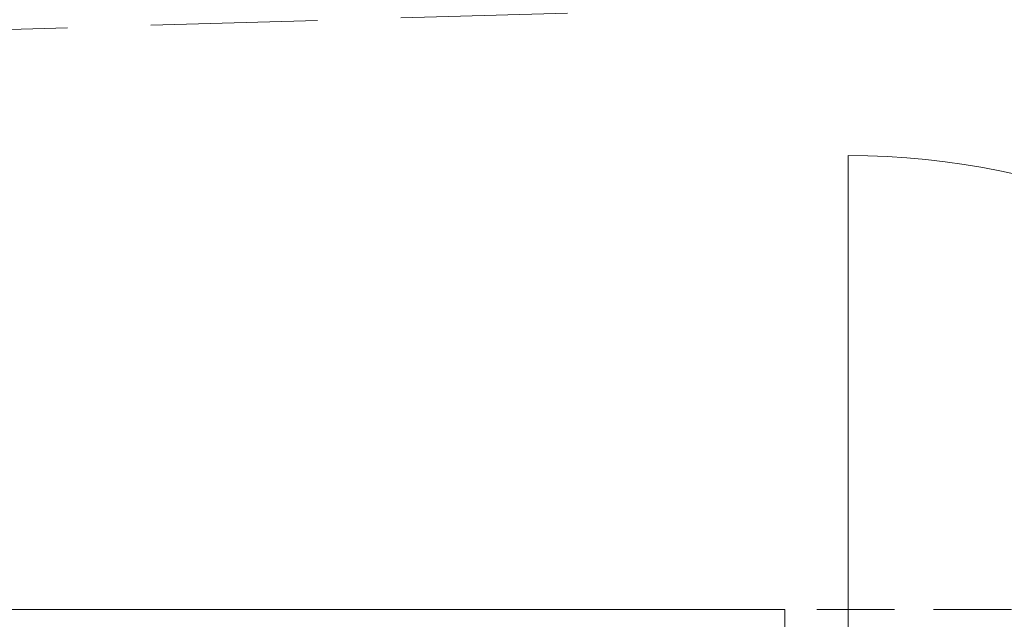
# Model space of a CAD drawing. Header units: millimetres. Extents: x 144573 to 336993, y 74252 to 247042.
# Tile 243 of 256: x 169862 to 170986, y 175044 to 175728. Entities that reach past the tile are written whole.
import ezdxf

# ---------------------------------------------------------------- set-up
doc = ezdxf.new("R2010")
doc.units = ezdxf.units.MM
doc.linetypes.add('ČÁRKOVANÁ', pattern=[19.05, 12.7, -6.35])
for name, color, linetype, lineweight in [('FASÁDA DETAILNÍ', 255, 'Continuous', 0), ('NOVA', 255, 'Continuous', 0), ('TENKA', 255, 'Continuous', 0)]:
    doc.layers.add(name, color=color, linetype=linetype, lineweight=lineweight)

msp = doc.modelspace()

# ---------------------------------------------------------------- linework, layer by layer
at = {"layer": 'FASÁDA DETAILNÍ'}
msp.add_lwpolyline([(170807.98, 174702.759), (170807.98, 175573.259)], dxfattribs=at)
msp.add_arc((170807.98, 174702.759), 870.5, 0, 90, dxfattribs=at)
at = {"layer": 'NOVA', "linetype": 'ČÁRKOVANÁ', "ltscale": 15}
msp.add_line((147161.48, 175055.259), (172861.48, 175805.259), dxfattribs=at)
at = {"layer": 'NOVA'}
msp.add_line((170735.98, 175055.259), (166053.98, 175055.257), dxfattribs=at)
at = {"layer": 'NOVA', "ltscale": 5}
msp.add_line((170735.98, 174849.259), (170735.98, 175055.259), dxfattribs=at)
at = {"layer": 'TENKA', "linetype": 'ČÁRKOVANÁ', "ltscale": 7}
msp.add_lwpolyline([(147718.98, 197855.259), (172861.48, 197855.259), (172861.48, 175055.259), (147718.98, 175055.259)], close=True, dxfattribs=at)

doc.saveas('drawing.dxf')
